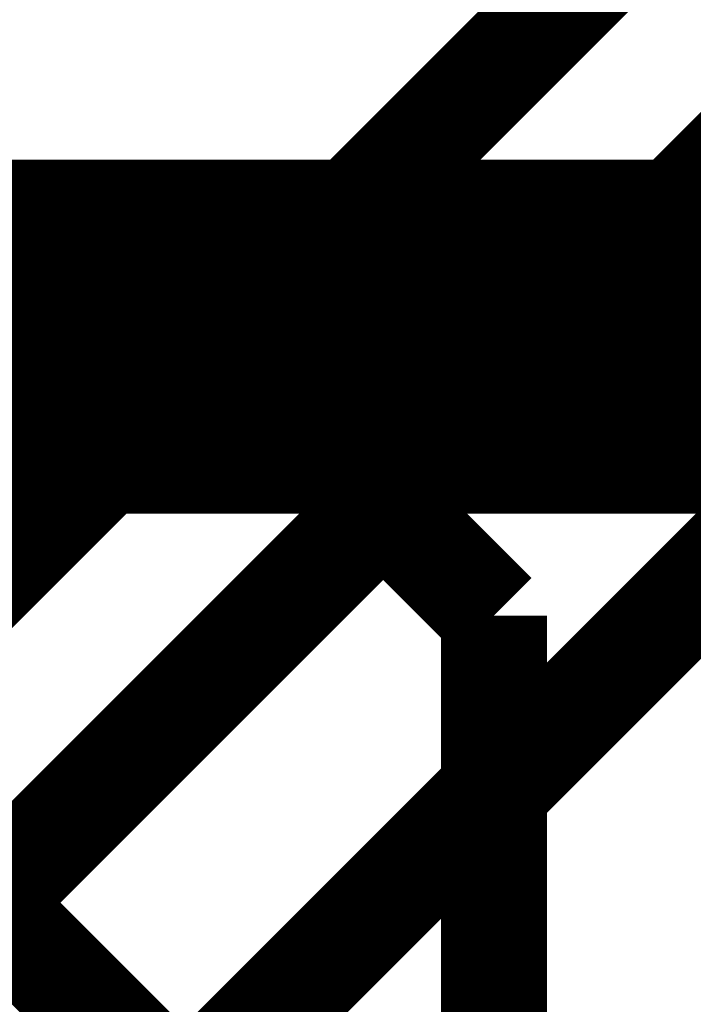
# Model space of a CAD drawing. Header units: millimetres. Extents: x -8 to 125, y -6 to 113.
# Tile 102 of 142: x 71.81 to 73.71, y 40.54 to 43.32. Entities that reach past the tile are written whole.
import ezdxf

# ---------------------------------------------------------------- set-up
doc = ezdxf.new("R2010")
doc.units = ezdxf.units.MM
for name, color, linetype, true_color in [('Bottom Layer', 7, 'Continuous', 0x0000ff), ('Inner1', 7, 'Continuous', 0x999966), ('Top Layer', 7, 'Continuous', 0xff0000)]:
    doc.layers.add(name, color=color, linetype=linetype, true_color=true_color)

msp = doc.modelspace()

# ---------------------------------------------------------------- linework, layer by layer
at = {"layer": 'Bottom Layer', "const_width": 0.3}
for points in [[(75.9462, 45.9741), (69.8501, 39.8781)], [(76.4542, 45.5702), (67.4601, 36.5761)], [(68.8341, 36.8301), (76.9066, 44.9025)]]:
    msp.add_lwpolyline(points, dxfattribs=at)
at = {"layer": 'Inner1', "const_width": 1}
msp.add_lwpolyline([(69.3421, 42.43), (76.2002, 42.43)], dxfattribs=at)
at = {"layer": 'Top Layer', "const_width": 0.3}
for points in [[(70.796, 42.49), (72.3048, 42.49)], [(72.3048, 42.49), (73.1521, 41.6427)], [(73.1521, 41.6427), (73.1521, 23.0069)], [(71.558, 40.9901), (72.3901, 40.158)]]:
    msp.add_lwpolyline(points, dxfattribs=at)

doc.saveas('drawing.dxf')
